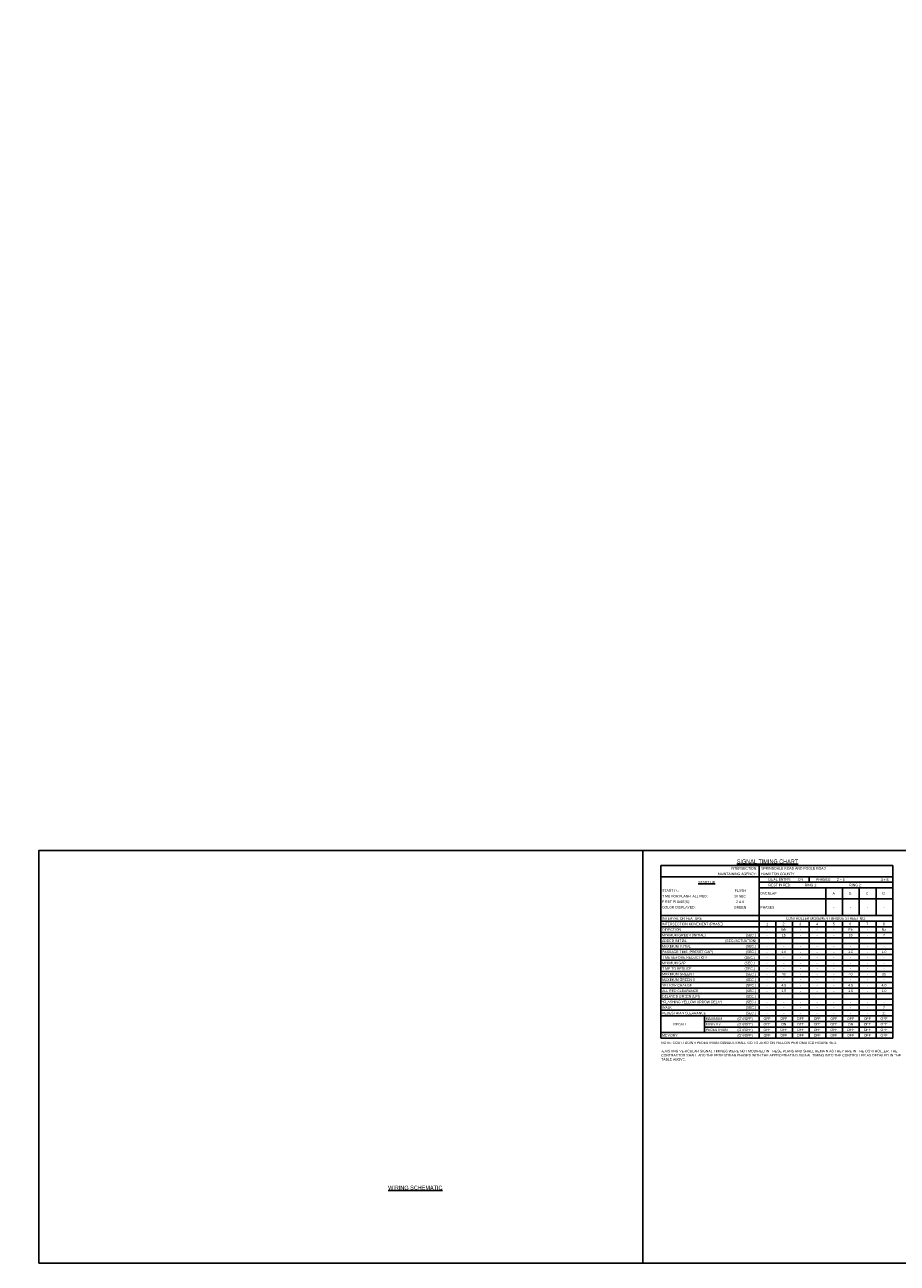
# Model space of a CAD drawing. Header units: feet. Extents: x -492 to 1369515, y -204 to 458626.
# Tile 11 of 17: x 95 to 139, y -138 to -76. Entities that reach past the tile are written whole.
import ezdxf
from ezdxf.enums import TextEntityAlignment as Align

# ---------------------------------------------------------------- set-up
doc = ezdxf.new("R2010")
doc.units = ezdxf.units.FT
doc.header["$MEASUREMENT"] = 0
doc.layers.add('COLUMNS', color=6, linetype='Continuous', plot=False)
doc.layers.add('SH_Data', color=7, linetype='Continuous')
doc.layers.add('TEXT-DED', color=10, linetype='Continuous')
doc.styles.add('Slanted-Normal', font='font31.shx', dxfattribs={"height": 0.14})
doc.styles.get("Standard").update_dxf_attribs({"font": 'font31.shx'})
doc.dimstyles.get("Standard").update_dxf_attribs({"dimtxt": 0.18, "dimasz": 0.18, "dimexe": 0.18, "dimexo": 0.0625, "dimgap": 0.09, "dimtad": 0, "dimtih": 1, "dimtoh": 1, "dimdec": 4, "dimzin": 0, "dimdsep": 46, "dimtxsty": 'Standard', "dimcen": 0.09, "dimadec": 0, "dimazin": 0, "dimtfac": 1, "dimtdec": 4, "dimtofl": 0, "dimtmove": 0, "dimatfit": 3, "dimfxl": 1, "dimtolj": 1, "dimtzin": 0, "dimarcsym": 0})

# ---------------------------------------------------------------- blocks, each defined once
blk = doc.blocks.new('*D1395')
at = {"layer": 'Defpoints', "color": 0, "transparency": 16777216}
for p in [(57.203, -118.421), (58.384, -118.421), (59.867, -118.421), (58.066, -118.972), (58.384, -121.297)]:
    blk.add_point(p, dxfattribs=at)
at = {"layer": 'TEXT-DED', "color": 0, "lineweight": -2, "transparency": 16777216}
blk.add_arc((58.384, -118.421), 0.636, 191.27249, 258.72751, dxfattribs=at)
at = {"layer": 'TEXT-DED', "color": 0, "transparency": 16777216}
for points in [[(57.739, -118.547), (57.781, -118.543), (57.748, -118.421)], [(58.262, -119.024), (58.258, -119.066), (58.384, -119.057)]]:
    blk.add_solid(points, dxfattribs=at)

msp = doc.modelspace()

# ---------------------------------------------------------------- linework, layer by layer
at = {"layer": 'COLUMNS', "color": 2}
msp.add_lwpolyline([(95.53658, -138.06895), (95.53658, -117.31895), (125.91158, -117.31895), (125.91158, -138.06895)], close=True, dxfattribs=at)
at = {"layer": 'COLUMNS', "color": 3}
msp.add_lwpolyline([(125.91158, -138.06895), (125.91158, -117.31895), (156.28658, -117.31895), (156.28658, -138.06895)], close=True, dxfattribs=at)
at = {"layer": 'SH_Data', "color": 3}
for p, q in [((126.81337, -118.06899), (138.47456, -118.06899)), ((126.81337, -118.06899), (126.81337, -126.74899)), ((131.75455, -118.06899), (131.75455, -126.74899)), ((138.47456, -118.06899), (138.47456, -126.74899)), ((126.81337, -118.62899), (138.47456, -118.62899)), ((131.75455, -118.90899), (138.47456, -118.90899)), ((134.27455, -118.62899), (134.27455, -118.90899)), ((131.75455, -119.18899), (138.47456, -119.18899)), ((135.11455, -119.18899), (135.11455, -120.58899)), ((135.95455, -119.18899), (135.95455, -120.58899)), ((136.79456, -119.18899), (136.79456, -120.58899)), ((137.63456, -119.18899), (137.63456, -120.58899)), ((131.75455, -119.74899), (138.47456, -119.74899)), ((126.81337, -120.58899), (138.47456, -120.58899)), ((126.81337, -120.86899), (138.47456, -120.86899)), ((126.81337, -126.74899), (138.47456, -126.74899))]:
    msp.add_line(p, q, dxfattribs=at)
at = {"layer": 'TEXT-DED'}
for p, q in [((126.81337, -121.14899), (138.47456, -121.14899)), ((126.81337, -121.42899), (138.47456, -121.42899)), ((132.59455, -120.86899), (132.59455, -126.74899)), ((133.43455, -120.86899), (133.43455, -126.74899)), ((134.27455, -120.86899), (134.27455, -126.74899)), ((135.11455, -120.86899), (135.11455, -126.74899)), ((135.95455, -120.86899), (135.95455, -126.74899)), ((136.79456, -120.86899), (136.79456, -126.74899)), ((137.63456, -120.86899), (137.63456, -126.74899)), ((126.81337, -121.70899), (138.47456, -121.70899)), ((126.81337, -121.98899), (138.47456, -121.98899)), ((126.81337, -122.26899), (138.47456, -122.26899)), ((126.81337, -122.54899), (138.47456, -122.54899)), ((126.81337, -122.82899), (138.47456, -122.82899)), ((126.81337, -123.10899), (138.47456, -123.10899)), ((126.81337, -123.38899), (138.47456, -123.38899)), ((126.81337, -123.66899), (138.47456, -123.66899)), ((126.81337, -123.94899), (138.47456, -123.94899)), ((126.81337, -124.22899), (138.47456, -124.22899)), ((126.81337, -124.50899), (138.47456, -124.50899)), ((126.81337, -124.78899), (138.47456, -124.78899)), ((126.81337, -125.06899), (138.47456, -125.06899)), ((126.81337, -125.34899), (138.47456, -125.34899)), ((126.81337, -125.62899), (138.47456, -125.62899)), ((129.00396, -125.62899), (129.00396, -126.46899)), ((129.00396, -125.90899), (138.47456, -125.90899)), ((129.00396, -126.18899), (138.47456, -126.18899)), ((126.81337, -126.46899), (138.47456, -126.46899))]:
    msp.add_line(p, q, dxfattribs=at)

# ---------------------------------------------------------------- texts
at = {"layer": 'TEXT-DED', "style": 'Slanted-Normal'}
for s, p in [('INTERSECTION:', (131.65714, -118.20899)), ('MAINTAINING AGENCY:', (131.6342, -118.48899)), ('DUAL ENTRY: ', (133.41636, -118.76899)), ('REST IN RED: ', (133.41644, -119.04899)), ('(SEC./ACTUATION)', (131.61556, -121.84899)), ('(SEC.)', (131.60086, -121.56899)), ('(SEC.)', (131.60086, -122.12899)), ('(SEC.)', (131.54264, -122.68899)), ('(SEC.)', (131.60086, -122.40899)), ('(SEC.)', (131.54264, -122.96899)), ('(SEC.)', (131.54264, -123.24899)), ('(SEC.)', (131.60086, -123.52899)), ('(SEC.)', (131.60086, -123.80899)), ('(SEC.)', (131.60086, -124.08899)), ('(SEC.)', (131.60086, -124.36899)), ('(SEC.)', (131.60086, -124.64899)), ('(SEC.)', (131.60086, -124.92899)), ('(SEC.)', (131.60086, -125.20899)), ('(ON/OFF)', (131.43371, -125.76899)), ('(SEC.)', (131.60086, -125.48899)), ('(ON/OFF)', (131.43371, -126.04899)), ('(ON/OFF)', (131.43371, -126.32899)), ('(ON/OFF)', (131.43371, -126.60899))]:
    msp.add_text(s, height=0.125, dxfattribs=at).set_placement(p, align=Align.MIDDLE_RIGHT)
msp.add_text('%%USIGNAL TIMING CHART', height=0.2, dxfattribs=at).set_placement((130.63479, -117.76207), align=Align.TOP_LEFT)
for s, p in [('SPRINGDALE ROAD AND POOLE ROAD', (131.86107, -118.20899)), ('HAMILTON COUNTY', (131.86107, -118.48899)), ('TIME FOR FLASH, ALL RED:   ', (126.87925, -119.60899)), ('START IN: ', (126.87925, -119.32899)), ('OVERLAP', (131.82043, -119.46899)), ('RING 1:', (134.04794, -119.04899)), ('RING 2:', (136.28996, -119.04899)), ('COLOR DISPLAYED:', (126.87925, -120.16899)), ('FIRST PHASE(S):', (126.87925, -119.88899)), ('PHASES', (131.82043, -120.16899)), ('INTERVAL OR FEATURE', (126.87925, -120.72899)), ('INTERSECTION MOVEMENT (PHASE)', (126.87925, -121.00899)), ('DIRECTION', (126.87925, -121.28899)), ('ADDED INITIAL', (126.87925, -121.84899)), ('MINIMUM GREEN (INITIAL) ', (126.87925, -121.56899)), ('MAXIMUM INITIAL', (126.87925, -122.12899)), ('TIME BEFORE REDUCTION', (126.87925, -122.68899)), ('PASSAGE TIME (PRESET GAP)', (126.87925, -122.40899)), ('TIME TO REDUCE', (126.87925, -123.24899)), ('MINIMUM GAP', (126.87925, -122.96899)), ('MAXIMUM GREEN I', (126.87925, -123.52899)), ('MAXIMUM GREEN II', (126.87925, -123.80899)), ('YELLOW CHANGE', (126.87925, -124.08899)), ('ALL RED CLEARANCE', (126.87925, -124.36899)), ('WALK', (126.87925, -125.20899)), ('*FLASHING YELLOW ARROW DELAY', (126.87925, -124.92899)), ('DELAYED GREEN (LPI)', (126.87925, -124.64899)), ('PEDESTRIAN CLEARANCE', (126.87925, -125.48899)), ('MAXIMUM', (129.06984, -125.76899)), ('MINIMUM', (129.06984, -126.04899)), ('PEDESTRIAN', (129.06984, -126.32899)), ('MEMORY    ', (126.87925, -126.60899))]:
    msp.add_text(s, height=0.125, dxfattribs=at).set_placement(p, align=Align.MIDDLE_LEFT)
for s, height, p in [('%%uSTART UP%%U', 0.125, (129.11923, -118.90899)), ('ON', 0.125, (133.83571, -118.76899)), ('PHASES:', 0.125, (134.99093, -118.76899)), ('2 + 6', 0.125, (135.85954, -118.77958)), ('4 + 8', 0.125, (138.06473, -118.77958)), ('10 SEC', 0.125, (130.79206, -119.60899)), ('FLASH', 0.125, (130.81146, -119.32899)), ('-', 0.125, (135.42716, -119.04899)), ('A', 0.125, (135.50643, -119.46899)), ('B', 0.125, (136.34302, -119.46899)), ('C', 0.125, (137.1851, -119.46899)), ('-', 0.125, (137.79198, -119.04899)), ('D', 0.125, (138.0251, -119.46899)), ('GREEN', 0.125, (130.80006, -120.16899)), ('2 & 6', 0.125, (130.80006, -119.88899)), ('-', 0.125, (135.51571, -120.16899)), ('-', 0.125, (136.35571, -120.16899)), ('-', 0.125, (137.19571, -120.16899)), ('-', 0.125, (138.03571, -120.16899)), ('CONTROLLER MOVEMENT BRIDGE STREET NO.', 0.125, (135.11291, -120.72899)), ('1', 0.125, (132.16292, -121.00899)), ('-', 0.125, (132.15571, -121.28899)), ('Wb', 0.125, (132.99571, -121.28899)), ('2', 0.125, (132.98323, -121.00899)), ('3', 0.125, (133.82537, -121.00899)), ('-', 0.125, (133.83571, -121.28899)), ('4', 0.125, (134.66771, -121.00899)), ('-', 0.125, (134.67571, -121.28899)), ('5', 0.125, (135.50979, -121.00899)), ('-', 0.125, (135.51571, -121.28899)), ('Eb', 0.125, (136.35571, -121.28899)), ('6', 0.125, (136.34517, -121.00899)), ('7', 0.125, (137.19023, -121.00899)), ('-', 0.125, (137.19571, -121.28899)), ('Nb', 0.125, (138.03571, -121.28899)), ('8', 0.125, (138.02834, -121.00899)), ('-', 0.125, (132.15571, -121.56899)), ('-', 0.125, (132.15571, -121.84899)), ('15', 0.125, (132.99571, -121.56899)), ('-', 0.125, (132.99571, -121.84899)), ('-', 0.125, (133.83571, -121.56899)), ('-', 0.125, (133.83571, -121.84899)), ('-', 0.125, (134.67571, -121.56899)), ('-', 0.125, (134.67571, -121.84899)), ('-', 0.125, (135.51571, -121.56899)), ('-', 0.125, (135.51571, -121.84899)), ('15', 0.125, (136.35571, -121.56899)), ('-', 0.125, (136.35571, -121.84899)), ('-', 0.125, (137.19571, -121.56899)), ('-', 0.125, (137.19571, -121.84899)), ('7', 0.125, (138.03571, -121.56899)), ('-', 0.125, (138.03571, -121.84899)), ('-', 0.125, (132.15571, -122.12899)), ('-', 0.125, (132.15571, -122.40899)), ('-', 0.125, (132.15571, -122.68899)), ('1.0', 0.125, (132.99571, -122.40899)), ('-', 0.125, (132.99571, -122.12899)), ('-', 0.125, (132.99571, -122.68899)), ('-', 0.125, (133.83571, -122.12899)), ('-', 0.125, (133.83571, -122.40899)), ('-', 0.125, (133.83571, -122.68899)), ('-', 0.125, (134.67571, -122.12899)), ('-', 0.125, (134.67571, -122.40899)), ('-', 0.125, (134.67571, -122.68899)), ('-', 0.125, (135.51571, -122.12899)), ('-', 0.125, (135.51571, -122.40899)), ('-', 0.125, (135.51571, -122.68899)), ('1.0', 0.125, (136.35571, -122.40899)), ('-', 0.125, (136.35571, -122.12899)), ('-', 0.125, (136.35571, -122.68899)), ('-', 0.125, (137.19571, -122.12899)), ('-', 0.125, (137.19571, -122.40899)), ('-', 0.125, (137.19571, -122.68899)), ('1.0', 0.125, (138.03571, -122.40899)), ('-', 0.125, (138.03571, -122.12899)), ('-', 0.125, (138.03571, -122.68899)), ('-', 0.125, (132.15571, -122.96899)), ('-', 0.125, (132.15571, -123.24899)), ('-', 0.125, (132.99571, -122.96899)), ('-', 0.125, (132.99571, -123.24899)), ('-', 0.125, (133.83571, -122.96899)), ('-', 0.125, (133.83571, -123.24899)), ('-', 0.125, (134.67571, -122.96899)), ('-', 0.125, (134.67571, -123.24899)), ('-', 0.125, (135.51571, -122.96899)), ('-', 0.125, (135.51571, -123.24899)), ('-', 0.125, (136.35571, -122.96899)), ('-', 0.125, (136.35571, -123.24899)), ('-', 0.125, (137.19571, -122.96899)), ('-', 0.125, (137.19571, -123.24899)), ('-', 0.125, (138.03571, -122.96899)), ('-', 0.125, (138.03571, -123.24899)), ('-', 0.125, (132.15571, -123.52899)), ('-', 0.125, (132.15571, -123.80899)), ('40', 0.125, (132.99571, -123.52899)), ('-', 0.125, (132.99571, -123.80899)), ('-', 0.125, (133.83571, -123.52899)), ('-', 0.125, (133.83571, -123.80899)), ('-', 0.125, (134.67571, -123.52899)), ('-', 0.125, (134.67571, -123.80899)), ('-', 0.125, (135.51571, -123.52899)), ('-', 0.125, (135.51571, -123.80899)), ('40', 0.125, (136.35571, -123.52899)), ('-', 0.125, (136.35571, -123.80899)), ('-', 0.125, (137.19571, -123.52899)), ('-', 0.125, (137.19571, -123.80899)), ('35', 0.125, (138.03571, -123.52899)), ('-', 0.125, (138.03571, -123.80899)), ('-', 0.125, (132.15571, -124.08899)), ('-', 0.125, (132.15571, -124.36899)), ('4.5', 0.125, (132.99571, -124.08899)), ('1.5', 0.125, (132.99571, -124.36899)), ('-', 0.125, (133.83571, -124.08899)), ('-', 0.125, (133.83571, -124.36899)), ('-', 0.125, (134.67571, -124.08899)), ('-', 0.125, (134.67571, -124.36899)), ('-', 0.125, (135.51571, -124.08899)), ('-', 0.125, (135.51571, -124.36899)), ('4.5', 0.125, (136.35571, -124.08899)), ('1.5', 0.125, (136.35571, -124.36899)), ('-', 0.125, (137.19571, -124.08899)), ('-', 0.125, (137.19571, -124.36899)), ('4.0', 0.125, (138.03571, -124.08899)), ('1.0', 0.125, (138.03571, -124.36899)), ('-', 0.125, (132.15571, -124.64899)), ('-', 0.125, (132.15571, -124.92899)), ('-', 0.125, (132.99571, -124.64899)), ('-', 0.125, (132.99571, -124.92899)), ('-', 0.125, (133.83571, -124.64899)), ('-', 0.125, (133.83571, -124.92899)), ('-', 0.125, (134.67571, -124.64899)), ('-', 0.125, (134.67571, -124.92899)), ('-', 0.125, (135.51571, -124.64899)), ('-', 0.125, (135.51571, -124.92899)), ('-', 0.125, (136.35571, -124.64899)), ('-', 0.125, (136.35571, -124.92899)), ('-', 0.125, (137.19571, -124.64899)), ('-', 0.125, (137.19571, -124.92899)), ('7', 0.125, (138.03571, -125.20899)), ('-', 0.125, (138.03571, -124.64899)), ('-', 0.125, (138.03571, -124.92899)), ('OFF', 0.125, (132.15571, -125.76899)), ('-', 0.125, (132.15571, -125.20899)), ('-', 0.125, (132.15571, -125.48899)), ('OFF', 0.125, (132.99571, -125.76899)), ('-', 0.125, (132.99571, -125.20899)), ('-', 0.125, (132.99571, -125.48899)), ('OFF', 0.125, (133.83571, -125.76899)), ('-', 0.125, (133.83571, -125.20899)), ('-', 0.125, (133.83571, -125.48899)), ('OFF', 0.125, (134.67571, -125.76899)), ('-', 0.125, (134.67571, -125.20899)), ('-', 0.125, (134.67571, -125.48899)), ('OFF', 0.125, (135.51571, -125.76899)), ('-', 0.125, (135.51571, -125.20899)), ('-', 0.125, (135.51571, -125.48899)), ('OFF', 0.125, (136.35571, -125.76899)), ('-', 0.125, (136.35571, -125.20899)), ('-', 0.125, (136.35571, -125.48899)), ('OFF', 0.125, (137.19571, -125.76899)), ('-', 0.125, (137.19571, -125.20899)), ('-', 0.125, (137.19571, -125.48899)), ('OFF', 0.125, (138.03571, -125.76899)), ('11', 0.125, (138.03571, -125.48899)), ('RECALL', 0.125, (127.77825, -126.04899)), ('OFF', 0.125, (132.15571, -126.04899)), ('OFF', 0.125, (132.15571, -126.32899)), ('OFF', 0.125, (132.99571, -126.32899)), ('ON', 0.125, (132.99571, -126.04899)), ('OFF', 0.125, (133.83571, -126.04899)), ('OFF', 0.125, (133.83571, -126.32899)), ('OFF', 0.125, (134.67571, -126.04899)), ('OFF', 0.125, (134.67571, -126.32899)), ('OFF', 0.125, (135.51571, -126.04899)), ('OFF', 0.125, (135.51571, -126.32899)), ('OFF', 0.125, (136.35571, -126.32899)), ('ON', 0.125, (136.35571, -126.04899)), ('OFF', 0.125, (137.19571, -126.04899)), ('OFF', 0.125, (137.19571, -126.32899)), ('OFF', 0.125, (138.03571, -126.04899)), ('OFF', 0.125, (138.03571, -126.32899)), ('OFF', 0.125, (132.15571, -126.60899)), ('OFF', 0.125, (132.99571, -126.60899)), ('OFF', 0.125, (133.83571, -126.60899)), ('OFF', 0.125, (134.67571, -126.60899)), ('OFF', 0.125, (135.51571, -126.60899)), ('OFF', 0.125, (136.35571, -126.60899)), ('OFF', 0.125, (137.19571, -126.60899)), ('OFF', 0.125, (138.03571, -126.60899)), ('%%UWIRING SCHEMATIC', 0.2, (114.47163, -134.27037))]:
    msp.add_text(s, height=height, dxfattribs=at).set_placement(p, align=Align.MIDDLE_CENTER)
at = {"layer": 'TEXT-DED', "insert": (126.8336, -126.92049), "char_height": 0.125, "width": 11.6503914, "attachment_point": 1, "style": 'Slanted-Normal'}
msp.add_mtext('NOTE: COUNTDOWN PEDESTRIAN SIGNALS SHALL GO TO ZERO ON YELLOW PER OMUTCD FIGURE 4E-2.\\P\\P-EXISTING VEHICULAR SIGNAL TIMINGS WERE NOT MODIFIED IN THESE PLANS AND SHALL REMAIN AS THEY ARE IN THE CONTROLLER. THE CONTRACTOR SHALL ADD THE PEDESTRIAN PHASES WITH THE APPROPRIATING SIGNAL TIMING INTO THE CONTROLLER AS DETAILED IN THE TABLE ABOVE.', dxfattribs=at)

# ---------------------------------------------------------------- dimensions: what is measured, and where the dimension line sits
at = {"layer": 'TEXT-DED'}
dim = msp.add_angular_dim_2l(base=(58.06604, -118.97206), line1=((58.38422, -121.29685), (58.38422, -118.42094)), line2=((59.86705, -118.42094), (57.20326, -118.42094)), text=' ', dimstyle='Standard', override={"dimscale": 1, "dimasz": 0.125, "dimlfac": 1}, dxfattribs=at)
dim.commit()
dim.dimension.update_dxf_attribs({"geometry": '*D1395', "text_midpoint": (125.18483, -43.06706)})

doc.saveas('drawing.dxf')
